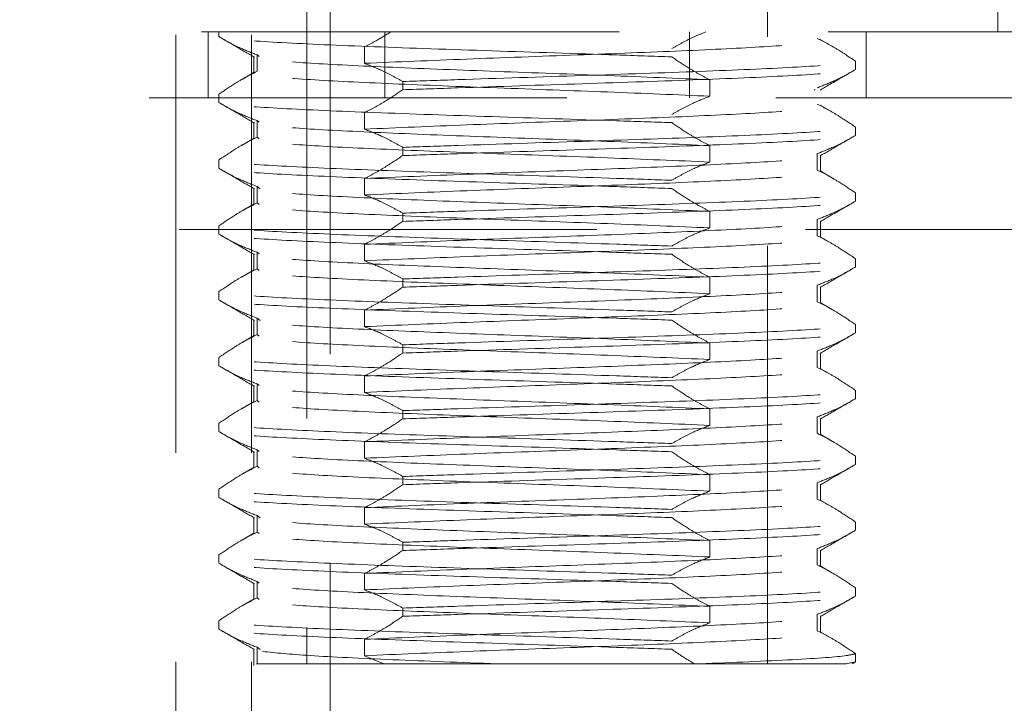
# Model space of a CAD drawing. Header units: millimetres. Extents: x 373 to 928, y 275 to 747.
# Tile 106 of 117: x 893.39 to 896.38, y 356.58 to 358.66. Entities that reach past the tile are written whole.
import ezdxf

# ---------------------------------------------------------------- set-up
doc = ezdxf.new("R2010")
doc.units = ezdxf.units.MM
doc.linetypes.add('HIDDEN', pattern=[1.905, 1.27, -0.635])

msp = doc.modelspace()

# ---------------------------------------------------------------- linework, layer by layer
at = {"color": 7, "linetype": 'HIDDEN', "lineweight": 18}
for p, q in [((893.8619, 340.1976), (893.8619, 374.4976)), ((894.0919, 340.1976), (894.0919, 374.4976)), ((894.3319, 340.4976), (894.3319, 374.4976)), ((894.2608, 360.6214), (894.2608, 356.7014)), ((893.5608, 360.5214), (893.5608, 358.6214)), ((896.3608, 358.6214), (896.3608, 360.5214)), ((895.6608, 356.7014), (895.6608, 359.1467)), ((892.0352, 358.6214), (898.3608, 358.6214)), ((893.961, 358.4214), (893.961, 358.6214)), ((893.9929, 358.6072), (893.9929, 358.6214)), ((894.4978, 358.4214), (894.4978, 358.6214)), ((895.4238, 358.4214), (895.4238, 358.6214)), ((895.8581, 358.5773), (895.8208, 358.5989)), ((895.9606, 358.4214), (895.9606, 358.6214)), ((894.4356, 358.526), (894.4356, 358.576)), ((894.099, 358.5468), (894.099, 358.4968)), ((894.1092, 358.5518), (894.1092, 358.5018)), ((894.1156, 358.5469), (894.1092, 358.5518)), ((895.9286, 358.5072), (895.9286, 358.5322)), ((894.1008, 358.4989), (894.0635, 358.4773)), ((895.486, 358.426), (895.486, 358.476)), ((894.5519, 358.4707), (894.5519, 358.4457)), ((895.8033, 358.4448), (895.806, 358.4469)), ((898.8608, 358.4214), (891.6049, 358.4214)), ((893.9929, 358.4072), (893.9929, 358.4322)), ((895.8581, 358.3773), (895.8208, 358.3989)), ((894.4356, 358.326), (894.4356, 358.376)), ((894.099, 358.3468), (894.099, 358.2968)), ((894.1092, 358.3518), (894.1092, 358.3018)), ((894.1156, 358.3469), (894.1092, 358.3518)), ((895.9286, 358.3072), (895.9286, 358.3322)), ((894.1008, 358.2989), (894.0635, 358.2773)), ((894.1156, 358.2969), (894.1092, 358.3018)), ((894.5519, 358.2707), (894.5519, 358.2457)), ((895.486, 358.226), (895.486, 358.276)), ((895.8124, 358.2518), (895.8124, 358.2018)), ((895.8225, 358.1968), (895.8225, 358.2468)), ((893.9929, 358.2072), (893.9929, 358.2322)), ((894.4356, 358.126), (894.4356, 358.176)), ((895.8581, 358.1773), (895.8208, 358.1989)), ((894.099, 358.1468), (894.099, 358.0968)), ((894.1092, 358.1518), (894.1092, 358.1018)), ((894.1183, 358.1448), (894.1092, 358.1518)), ((895.9286, 358.1072), (895.9286, 358.1322)), ((894.1008, 358.0989), (894.0635, 358.0773)), ((894.1156, 358.0969), (894.1092, 358.1018)), ((894.5519, 358.0707), (894.5519, 358.0457)), ((895.486, 358.026), (895.486, 358.076)), ((893.9929, 358.0072), (893.9929, 358.0322)), ((895.8124, 358.0518), (895.8124, 358.0018)), ((895.8225, 357.9968), (895.8225, 358.0468)), ((898.9519, 358.0214), (890.9608, 358.0214)), ((895.8581, 357.9773), (895.8208, 357.9989)), ((894.4356, 357.926), (894.4356, 357.976)), ((894.099, 357.9468), (894.099, 357.8968)), ((894.1092, 357.9518), (894.1092, 357.9018)), ((894.1156, 357.9469), (894.1092, 357.9518)), ((895.9286, 357.9072), (895.9286, 357.9322)), ((894.1008, 357.8989), (894.0635, 357.8773)), ((894.1156, 357.8969), (894.1092, 357.9018)), ((894.5519, 357.8707), (894.5519, 357.8457)), ((895.486, 357.826), (895.486, 357.876)), ((895.8124, 357.8518), (895.8124, 357.8018)), ((895.8225, 357.7968), (895.8225, 357.8468)), ((893.9929, 357.8072), (893.9929, 357.8322)), ((895.8581, 357.7773), (895.8208, 357.7989)), ((894.4356, 357.726), (894.4356, 357.776)), ((894.099, 357.7468), (894.099, 357.6968)), ((894.1092, 357.7518), (894.1092, 357.7018)), ((894.1183, 357.7448), (894.1092, 357.7518)), ((895.9286, 357.7072), (895.9286, 357.7322)), ((894.1008, 357.6989), (894.0635, 357.6773)), ((894.1156, 357.6969), (894.1092, 357.7018)), ((894.5519, 357.6707), (894.5519, 357.6457)), ((895.486, 357.626), (895.486, 357.676)), ((895.8124, 357.6518), (895.8124, 357.6018)), ((895.8225, 357.5968), (895.8225, 357.6468)), ((893.9929, 357.6072), (893.9929, 357.6322)), ((895.8581, 357.5773), (895.8208, 357.5989)), ((894.1092, 357.5518), (894.1092, 357.5018)), ((894.1156, 357.5469), (894.1092, 357.5518)), ((894.4356, 357.526), (894.4356, 357.576)), ((894.099, 357.5468), (894.099, 357.4968)), ((895.9286, 357.5072), (895.9286, 357.5322)), ((894.1008, 357.4989), (894.0635, 357.4773)), ((894.1156, 357.4969), (894.1092, 357.5018)), ((894.5519, 357.4707), (894.5519, 357.4457)), ((895.486, 357.426), (895.486, 357.476)), ((893.9929, 357.4072), (893.9929, 357.4322)), ((895.8124, 357.4518), (895.8124, 357.4018)), ((895.8225, 357.3968), (895.8225, 357.4468)), ((895.8581, 357.3773), (895.8208, 357.3989)), ((894.4356, 357.326), (894.4356, 357.376)), ((894.099, 357.3468), (894.099, 357.2968)), ((894.1092, 357.3518), (894.1092, 357.3018)), ((894.1156, 357.3469), (894.1092, 357.3518)), ((895.9286, 357.3072), (895.9286, 357.3322)), ((894.1008, 357.2989), (894.0635, 357.2773)), ((894.1156, 357.2969), (894.1092, 357.3018)), ((894.5519, 357.2707), (894.5519, 357.2457)), ((895.486, 357.226), (895.486, 357.276)), ((895.8124, 357.2518), (895.8124, 357.2018)), ((893.9929, 357.2072), (893.9929, 357.2322)), ((895.8225, 357.1968), (895.8225, 357.2468)), ((895.8581, 357.1773), (895.8208, 357.1989)), ((894.4356, 357.126), (894.4356, 357.176)), ((894.099, 357.1468), (894.099, 357.0968)), ((894.1092, 357.1518), (894.1092, 357.1018)), ((894.1183, 357.1448), (894.1092, 357.1518)), ((895.9286, 357.1072), (895.9286, 357.1322)), ((894.1008, 357.0989), (894.0635, 357.0773)), ((894.1156, 357.0969), (894.1092, 357.1018)), ((894.5519, 357.0707), (894.5519, 357.0457)), ((895.486, 357.026), (895.486, 357.076)), ((895.8124, 357.0518), (895.8124, 357.0018)), ((895.8225, 356.9968), (895.8225, 357.0468)), ((893.9929, 357.0072), (893.9929, 357.0322)), ((895.8581, 356.9773), (895.8208, 356.9989)), ((894.1092, 356.9518), (894.1092, 356.9018)), ((894.1156, 356.9469), (894.1092, 356.9518)), ((894.4356, 356.926), (894.4356, 356.976)), ((894.099, 356.9468), (894.099, 356.8968)), ((895.9286, 356.9072), (895.9286, 356.9322)), ((894.1008, 356.8989), (894.0635, 356.8773)), ((894.1156, 356.8969), (894.1092, 356.9018)), ((894.5519, 356.8707), (894.5519, 356.8457)), ((895.486, 356.826), (895.486, 356.876)), ((893.9929, 356.8072), (893.9929, 356.8322)), ((895.8124, 356.8518), (895.8124, 356.8018)), ((895.8225, 356.7968), (895.8225, 356.8468)), ((895.8581, 356.7773), (895.8208, 356.7989)), ((894.4356, 356.726), (894.4356, 356.776)), ((894.099, 356.7468), (894.099, 356.6968)), ((894.1092, 356.7518), (894.1092, 356.7018)), ((894.1182, 356.745), (894.1092, 356.7518)), ((894.4945, 356.7014), (894.4356, 356.726)), ((895.9286, 356.7072), (895.9286, 356.7322)), ((894.1077, 356.7014), (894.1092, 356.7018)), ((894.1077, 356.7014), (894.1084, 356.7014)), ((894.1092, 356.7018), (894.1084, 356.7014)), ((894.1084, 356.7014), (894.4945, 356.7014)), ((895.9004, 356.7014), (895.455, 356.7014)), ((895.9004, 356.7014), (895.9286, 356.7072)), ((895.9286, 356.7072), (895.9187, 356.7014))]:
    msp.add_line(p, q, dxfattribs=at)
for start, end in [(93.21727, 248.54412), (0, 86.78273)]:
    msp.add_arc((894.9608, 341.8613), 19.6, start, end, dxfattribs=at)
for points, knots in [([(893.9929, 358.6072), (894.0038, 358.601), (894.0254, 358.5886), (894.0641, 358.5693), (894.0922, 358.5584), (894.1092, 358.5518)], [0, 0, 0, 0, 0.282643, 0.565293, 1, 1, 1, 1]), ([(895.3697, 358.5457), (895.3143, 358.5476), (895.1414, 358.5535), (894.8195, 358.564), (894.4536, 358.5764), (894.1657, 358.5889), (894.0229, 358.5993), (894.0002, 358.6053), (893.9929, 358.6072)], [0, 0, 0, 0, 0.095434, 0.297717, 0.5, 0.702283, 0.904566, 1, 1, 1, 1]), ([(893.9969, 358.6049), (894.0135, 358.5953), (894.0482, 358.5752), (894.0829, 358.5551), (894.1009, 358.5447)], [0, 0, 0, 0, 0.47898, 1, 1, 1, 1]), ([(894.4356, 358.576), (894.4465, 358.5816), (894.4734, 358.5953), (894.4998, 358.6117), (894.5155, 358.6214)], [0, 0, 0, 0, 0.406614, 1, 1, 1, 1]), ([(894.4356, 358.526), (894.5361, 358.5303), (894.7342, 358.5388), (895.0866, 358.5514), (895.4117, 358.5639), (895.6656, 358.5764), (895.8165, 358.5881), (895.8111, 358.5956), (895.8087, 358.599)], [0, 0, 0, 0, 0.176552, 0.348003, 0.519454, 0.690904, 0.862355, 1, 1, 1, 1]), ([(895.3697, 358.5707), (895.3805, 358.5769), (895.403, 358.5897), (895.4376, 358.6069), (895.4615, 358.6166), (895.4734, 358.6214)], [0, 0, 0, 0, 0.316463, 0.658022, 1, 1, 1, 1]), ([(895.8124, 358.6018), (895.8233, 358.5962), (895.8451, 358.5851), (895.884, 358.5623), (895.9116, 358.5436), (895.9286, 358.5322)], [0, 0, 0, 0, 0.278221, 0.556433, 1, 1, 1, 1]), ([(895.486, 358.476), (895.3855, 358.4803), (895.1875, 358.4888), (894.8344, 358.5014), (894.5121, 358.5139), (894.2476, 358.5264), (894.1665, 358.5348), (894.126, 358.5389)], [0, 0, 0, 0, 0.204733, 0.403549, 0.602366, 0.801183, 1, 1, 1, 1]), ([(895.486, 358.476), (895.4751, 358.4816), (895.4532, 358.4928), (895.4144, 358.5156), (895.3867, 358.5342), (895.3697, 358.5457)], [0, 0, 0, 0, 0.278221, 0.556433, 1, 1, 1, 1]), ([(894.5519, 358.4707), (894.541, 358.4769), (894.5194, 358.4892), (894.4807, 358.5086), (894.4526, 358.5195), (894.4356, 358.526)], [0, 0, 0, 0, 0.2826427, 0.5652926, 1, 1, 1, 1]), ([(894.5519, 358.4707), (894.6073, 358.4726), (894.7801, 358.4785), (895.1021, 358.489), (895.468, 358.5014), (895.7559, 358.5139), (895.8987, 358.5243), (895.9214, 358.5303), (895.9286, 358.5322)], [0, 0, 0, 0, 0.095434, 0.297717, 0.5, 0.702283, 0.904566, 1, 1, 1, 1]), ([(894.5519, 358.4457), (894.6073, 358.4476), (894.7801, 358.4535), (895.1021, 358.464), (895.468, 358.4764), (895.7559, 358.4889), (895.8987, 358.4993), (895.9214, 358.5053), (895.9286, 358.5072)], [0, 0, 0, 0, 0.095434, 0.297717, 0.5, 0.702283, 0.904566, 1, 1, 1, 1]), ([(895.9286, 358.5072), (895.9178, 358.501), (895.8962, 358.4886), (895.8575, 358.4693), (895.8294, 358.4584), (895.8124, 358.4518)], [0, 0, 0, 0, 0.282643, 0.565293, 1, 1, 1, 1]), ([(894.1092, 358.5018), (894.0983, 358.4962), (894.0765, 358.4851), (894.0376, 358.4623), (894.0099, 358.4436), (893.9929, 358.4322)], [0, 0, 0, 0, 0.278221, 0.556433, 1, 1, 1, 1]), ([(895.486, 358.426), (895.3855, 358.4303), (895.1874, 358.4388), (894.8349, 358.4514), (894.5101, 358.4639), (894.255, 358.4764), (894.0967, 358.489), (894.105, 358.4975), (894.1092, 358.5018)], [0, 0, 0, 0, 0.16994, 0.33497, 0.5, 0.66503, 0.83006, 1, 1, 1, 1]), ([(895.8206, 358.4447), (895.8387, 358.4551), (895.8734, 358.4752), (895.9081, 358.4953), (895.9247, 358.5049)], [0, 0, 0, 0, 0.52102, 1, 1, 1, 1]), ([(894.4356, 358.376), (894.4465, 358.3816), (894.4683, 358.3928), (894.5072, 358.4156), (894.5349, 358.4342), (894.5519, 358.4457)], [0, 0, 0, 0, 0.278221, 0.556433, 1, 1, 1, 1]), ([(895.3697, 358.3707), (895.3805, 358.3769), (895.4022, 358.3892), (895.4409, 358.4086), (895.469, 358.4195), (895.486, 358.426)], [0, 0, 0, 0, 0.282643, 0.565293, 1, 1, 1, 1]), ([(893.9929, 358.4072), (894.0038, 358.401), (894.0254, 358.3886), (894.0641, 358.3693), (894.0922, 358.3584), (894.1092, 358.3518)], [0, 0, 0, 0, 0.282643, 0.565293, 1, 1, 1, 1]), ([(895.3697, 358.3457), (895.3143, 358.3476), (895.1414, 358.3535), (894.8195, 358.364), (894.4536, 358.3764), (894.1657, 358.3889), (894.0229, 358.3993), (894.0002, 358.4053), (893.9929, 358.4072)], [0, 0, 0, 0, 0.095434, 0.297717, 0.5, 0.702283, 0.904566, 1, 1, 1, 1]), ([(893.9969, 358.4049), (894.0135, 358.3953), (894.0482, 358.3752), (894.0829, 358.3551), (894.1009, 358.3447)], [0, 0, 0, 0, 0.47898, 1, 1, 1, 1]), ([(894.4356, 358.326), (894.5361, 358.3303), (894.7343, 358.3388), (895.0866, 358.3514), (895.4119, 358.3639), (895.6646, 358.3764), (895.8106, 358.3874), (895.8073, 358.3943), (895.806, 358.3969)], [0, 0, 0, 0, 0.181647, 0.358045, 0.534443, 0.710841, 0.887239, 1, 1, 1, 1]), ([(895.8124, 358.4018), (895.8233, 358.3962), (895.8451, 358.3851), (895.884, 358.3623), (895.9116, 358.3436), (895.9286, 358.3322)], [0, 0, 0, 0, 0.278221, 0.556433, 1, 1, 1, 1]), ([(895.486, 358.276), (895.3855, 358.2803), (895.1875, 358.2888), (894.8344, 358.3014), (894.5121, 358.3139), (894.2476, 358.3264), (894.1665, 358.3348), (894.126, 358.3389)], [0, 0, 0, 0, 0.204733, 0.403549, 0.602366, 0.801183, 1, 1, 1, 1]), ([(894.5519, 358.2707), (894.541, 358.2769), (894.5194, 358.2892), (894.4807, 358.3086), (894.4526, 358.3195), (894.4356, 358.326)], [0, 0, 0, 0, 0.282643, 0.565293, 1, 1, 1, 1]), ([(894.5519, 358.2707), (894.6073, 358.2726), (894.7801, 358.2785), (895.1021, 358.289), (895.468, 358.3014), (895.7559, 358.3139), (895.8987, 358.3243), (895.9214, 358.3303), (895.9286, 358.3322)], [0, 0, 0, 0, 0.095434, 0.297717, 0.5, 0.702283, 0.904566, 1, 1, 1, 1]), ([(895.486, 358.276), (895.4751, 358.2816), (895.4532, 358.2928), (895.4144, 358.3156), (895.3867, 358.3342), (895.3697, 358.3457)], [0, 0, 0, 0, 0.278221, 0.556433, 1, 1, 1, 1]), ([(894.1092, 358.3018), (894.0983, 358.2962), (894.0765, 358.2851), (894.0376, 358.2623), (894.0099, 358.2436), (893.9929, 358.2322)], [0, 0, 0, 0, 0.278221, 0.556433, 1, 1, 1, 1]), ([(894.5519, 358.2457), (894.6073, 358.2476), (894.7801, 358.2535), (895.1021, 358.264), (895.468, 358.2764), (895.7559, 358.2889), (895.8987, 358.2993), (895.9214, 358.3053), (895.9286, 358.3072)], [0, 0, 0, 0, 0.095434, 0.297717, 0.5, 0.702283, 0.904566, 1, 1, 1, 1]), ([(895.9286, 358.3072), (895.9178, 358.301), (895.8962, 358.2886), (895.8575, 358.2693), (895.8294, 358.2584), (895.8124, 358.2518)], [0, 0, 0, 0, 0.2826427, 0.5652926, 1, 1, 1, 1]), ([(895.8206, 358.2447), (895.8387, 358.2551), (895.8734, 358.2752), (895.9081, 358.2953), (895.9247, 358.3049)], [0, 0, 0, 0, 0.52102, 1, 1, 1, 1]), ([(895.486, 358.226), (895.3855, 358.2303), (895.1875, 358.2388), (894.8344, 358.2514), (894.5121, 358.2639), (894.2476, 358.2764), (894.1665, 358.2848), (894.126, 358.2889)], [0, 0, 0, 0, 0.204733, 0.403549, 0.602366, 0.801183, 1, 1, 1, 1]), ([(894.4356, 358.176), (894.5361, 358.1803), (894.7343, 358.1888), (895.0866, 358.2014), (895.412, 358.2139), (895.6646, 358.2264), (895.8105, 358.2374), (895.8073, 358.2443), (895.806, 358.2469)], [0, 0, 0, 0, 0.181691, 0.358133, 0.534574, 0.711015, 0.887457, 1, 1, 1, 1]), ([(894.4356, 358.176), (894.4465, 358.1816), (894.4683, 358.1928), (894.5072, 358.2156), (894.5349, 358.2342), (894.5519, 358.2457)], [0, 0, 0, 0, 0.278221, 0.556433, 1, 1, 1, 1]), ([(895.3697, 358.1707), (895.3143, 358.1726), (895.1414, 358.1785), (894.8195, 358.189), (894.4536, 358.2014), (894.1657, 358.2139), (894.0229, 358.2243), (894.0002, 358.2303), (893.9929, 358.2322)], [0, 0, 0, 0, 0.095434, 0.297717, 0.5, 0.702283, 0.904566, 1, 1, 1, 1]), ([(893.9929, 358.2072), (894.0038, 358.201), (894.0254, 358.1886), (894.0641, 358.1693), (894.0922, 358.1584), (894.1092, 358.1518)], [0, 0, 0, 0, 0.282643, 0.565293, 1, 1, 1, 1]), ([(895.3697, 358.1457), (895.3143, 358.1476), (895.1414, 358.1535), (894.8195, 358.164), (894.4536, 358.1764), (894.1657, 358.1889), (894.0229, 358.1993), (894.0002, 358.2053), (893.9929, 358.2072)], [0, 0, 0, 0, 0.095434, 0.297717, 0.5, 0.702283, 0.904566, 1, 1, 1, 1]), ([(895.3697, 358.1707), (895.3805, 358.1769), (895.4022, 358.1892), (895.4409, 358.2086), (895.469, 358.2195), (895.486, 358.226)], [0, 0, 0, 0, 0.282643, 0.565293, 1, 1, 1, 1]), ([(893.9969, 358.2049), (894.0135, 358.1953), (894.0482, 358.1752), (894.0829, 358.1551), (894.1009, 358.1447)], [0, 0, 0, 0, 0.47898, 1, 1, 1, 1]), ([(894.4356, 358.126), (894.5361, 358.1303), (894.7343, 358.1388), (895.0866, 358.1514), (895.4119, 358.1639), (895.6646, 358.1764), (895.8106, 358.1874), (895.8073, 358.1943), (895.806, 358.1969)], [0, 0, 0, 0, 0.181647, 0.358045, 0.534443, 0.710841, 0.887239, 1, 1, 1, 1]), ([(895.8124, 358.2018), (895.8233, 358.1962), (895.8451, 358.1851), (895.884, 358.1623), (895.9116, 358.1436), (895.9286, 358.1322)], [0, 0, 0, 0, 0.278221, 0.556433, 1, 1, 1, 1]), ([(895.486, 358.076), (895.3855, 358.0803), (895.1875, 358.0888), (894.8344, 358.1014), (894.5121, 358.1139), (894.2476, 358.1264), (894.1665, 358.1348), (894.126, 358.1389)], [0, 0, 0, 0, 0.204733, 0.403549, 0.602366, 0.801183, 1, 1, 1, 1]), ([(894.5519, 358.0707), (894.541, 358.0769), (894.5194, 358.0892), (894.4807, 358.1086), (894.4526, 358.1195), (894.4356, 358.126)], [0, 0, 0, 0, 0.282643, 0.565293, 1, 1, 1, 1]), ([(894.5519, 358.0707), (894.6073, 358.0726), (894.7801, 358.0785), (895.1021, 358.089), (895.468, 358.1014), (895.7559, 358.1139), (895.8987, 358.1243), (895.9214, 358.1303), (895.9286, 358.1322)], [0, 0, 0, 0, 0.095434, 0.297717, 0.5, 0.702283, 0.904566, 1, 1, 1, 1]), ([(895.486, 358.076), (895.4751, 358.0816), (895.4532, 358.0928), (895.4144, 358.1156), (895.3867, 358.1342), (895.3697, 358.1457)], [0, 0, 0, 0, 0.278221, 0.556433, 1, 1, 1, 1]), ([(894.1092, 358.1018), (894.0983, 358.0962), (894.0765, 358.0851), (894.0376, 358.0623), (894.0099, 358.0436), (893.9929, 358.0322)], [0, 0, 0, 0, 0.278221, 0.556433, 1, 1, 1, 1]), ([(895.486, 358.026), (895.3855, 358.0303), (895.1875, 358.0388), (894.8344, 358.0514), (894.5121, 358.0639), (894.2476, 358.0764), (894.1665, 358.0848), (894.126, 358.0889)], [0, 0, 0, 0, 0.204733, 0.403549, 0.602366, 0.801183, 1, 1, 1, 1]), ([(894.5519, 358.0457), (894.6073, 358.0476), (894.7801, 358.0535), (895.1021, 358.064), (895.468, 358.0764), (895.7559, 358.0889), (895.8987, 358.0993), (895.9214, 358.1053), (895.9286, 358.1072)], [0, 0, 0, 0, 0.095434, 0.297717, 0.5, 0.702283, 0.904566, 1, 1, 1, 1]), ([(895.9286, 358.1072), (895.9178, 358.101), (895.8962, 358.0886), (895.8575, 358.0693), (895.8294, 358.0584), (895.8124, 358.0518)], [0, 0, 0, 0, 0.2826427, 0.5652926, 1, 1, 1, 1]), ([(895.8206, 358.0447), (895.8387, 358.0551), (895.8734, 358.0752), (895.9081, 358.0953), (895.9247, 358.1049)], [0, 0, 0, 0, 0.52102, 1, 1, 1, 1]), ([(895.3697, 357.9707), (895.3143, 357.9726), (895.1414, 357.9785), (894.8195, 357.989), (894.4536, 358.0014), (894.1657, 358.0139), (894.0229, 358.0243), (894.0002, 358.0303), (893.9929, 358.0322)], [0, 0, 0, 0, 0.095434, 0.297717, 0.5, 0.702283, 0.904566, 1, 1, 1, 1]), ([(894.4356, 357.976), (894.5361, 357.9803), (894.7343, 357.9888), (895.0866, 358.0014), (895.412, 358.0139), (895.6646, 358.0264), (895.8105, 358.0374), (895.8073, 358.0443), (895.806, 358.0469)], [0, 0, 0, 0, 0.181691, 0.358133, 0.534574, 0.711015, 0.887457, 1, 1, 1, 1]), ([(894.4356, 357.976), (894.4465, 357.9816), (894.4683, 357.9928), (894.5072, 358.0156), (894.5349, 358.0342), (894.5519, 358.0457)], [0, 0, 0, 0, 0.278221, 0.556433, 1, 1, 1, 1]), ([(895.3697, 357.9707), (895.3805, 357.9769), (895.4022, 357.9892), (895.4409, 358.0086), (895.469, 358.0195), (895.486, 358.026)], [0, 0, 0, 0, 0.282643, 0.565293, 1, 1, 1, 1]), ([(893.9929, 358.0072), (894.0038, 358.001), (894.0254, 357.9886), (894.0641, 357.9693), (894.0922, 357.9584), (894.1092, 357.9518)], [0, 0, 0, 0, 0.282643, 0.565293, 1, 1, 1, 1]), ([(895.3697, 357.9457), (895.3143, 357.9476), (895.1414, 357.9535), (894.8195, 357.964), (894.4536, 357.9764), (894.1657, 357.9889), (894.0229, 357.9993), (894.0002, 358.0053), (893.9929, 358.0072)], [0, 0, 0, 0, 0.095434, 0.297717, 0.5, 0.702283, 0.904566, 1, 1, 1, 1]), ([(893.9969, 358.0049), (894.0135, 357.9953), (894.0482, 357.9752), (894.0829, 357.9551), (894.1009, 357.9447)], [0, 0, 0, 0, 0.47898, 1, 1, 1, 1]), ([(894.4356, 357.926), (894.5361, 357.9303), (894.7343, 357.9388), (895.0866, 357.9514), (895.4119, 357.9639), (895.6646, 357.9764), (895.8106, 357.9874), (895.8073, 357.9943), (895.806, 357.9969)], [0, 0, 0, 0, 0.181647, 0.358045, 0.534443, 0.710841, 0.887239, 1, 1, 1, 1]), ([(895.8124, 358.0018), (895.8233, 357.9962), (895.8451, 357.9851), (895.884, 357.9623), (895.9116, 357.9436), (895.9286, 357.9322)], [0, 0, 0, 0, 0.278221, 0.556433, 1, 1, 1, 1]), ([(895.486, 357.876), (895.3855, 357.8803), (895.1875, 357.8888), (894.8344, 357.9014), (894.5121, 357.9139), (894.2476, 357.9264), (894.1665, 357.9348), (894.126, 357.9389)], [0, 0, 0, 0, 0.204733, 0.403549, 0.602366, 0.801183, 1, 1, 1, 1]), ([(895.486, 357.876), (895.4751, 357.8816), (895.4532, 357.8928), (895.4144, 357.9156), (895.3867, 357.9342), (895.3697, 357.9457)], [0, 0, 0, 0, 0.278221, 0.556433, 1, 1, 1, 1]), ([(894.5519, 357.8707), (894.541, 357.8769), (894.5194, 357.8892), (894.4807, 357.9086), (894.4526, 357.9195), (894.4356, 357.926)], [0, 0, 0, 0, 0.282643, 0.565293, 1, 1, 1, 1]), ([(894.5519, 357.8707), (894.6073, 357.8726), (894.7801, 357.8785), (895.1021, 357.889), (895.468, 357.9014), (895.7559, 357.9139), (895.8987, 357.9243), (895.9214, 357.9303), (895.9286, 357.9322)], [0, 0, 0, 0, 0.095434, 0.297717, 0.5, 0.702283, 0.904566, 1, 1, 1, 1]), ([(894.5519, 357.8457), (894.6073, 357.8476), (894.7801, 357.8535), (895.1021, 357.864), (895.468, 357.8764), (895.7559, 357.8889), (895.8987, 357.8993), (895.9214, 357.9053), (895.9286, 357.9072)], [0, 0, 0, 0, 0.095434, 0.297717, 0.5, 0.702283, 0.904566, 1, 1, 1, 1]), ([(895.9286, 357.9072), (895.9178, 357.901), (895.8962, 357.8886), (895.8575, 357.8693), (895.8294, 357.8584), (895.8124, 357.8518)], [0, 0, 0, 0, 0.282643, 0.565293, 1, 1, 1, 1]), ([(894.1092, 357.9018), (894.0983, 357.8962), (894.0765, 357.8851), (894.0376, 357.8623), (894.0099, 357.8436), (893.9929, 357.8322)], [0, 0, 0, 0, 0.278221, 0.556433, 1, 1, 1, 1]), ([(895.486, 357.826), (895.3855, 357.8303), (895.1875, 357.8388), (894.8344, 357.8514), (894.5121, 357.8639), (894.2476, 357.8764), (894.1665, 357.8848), (894.126, 357.8889)], [0, 0, 0, 0, 0.204733, 0.403549, 0.602366, 0.801183, 1, 1, 1, 1]), ([(895.8206, 357.8447), (895.8387, 357.8551), (895.8734, 357.8752), (895.9081, 357.8953), (895.9247, 357.9049)], [0, 0, 0, 0, 0.52102, 1, 1, 1, 1]), ([(894.4356, 357.776), (894.5361, 357.7803), (894.7343, 357.7888), (895.0866, 357.8014), (895.412, 357.8139), (895.6646, 357.8264), (895.8105, 357.8374), (895.8073, 357.8443), (895.806, 357.8469)], [0, 0, 0, 0, 0.181691, 0.358133, 0.534574, 0.711015, 0.887457, 1, 1, 1, 1]), ([(895.3697, 357.7707), (895.3143, 357.7726), (895.1414, 357.7785), (894.8195, 357.789), (894.4536, 357.8014), (894.1657, 357.8139), (894.0229, 357.8243), (894.0002, 357.8303), (893.9929, 357.8322)], [0, 0, 0, 0, 0.095434, 0.297717, 0.5, 0.702283, 0.904566, 1, 1, 1, 1]), ([(894.4356, 357.776), (894.4465, 357.7816), (894.4683, 357.7928), (894.5072, 357.8156), (894.5349, 357.8342), (894.5519, 357.8457)], [0, 0, 0, 0, 0.278221, 0.556433, 1, 1, 1, 1]), ([(895.3697, 357.7707), (895.3805, 357.7769), (895.4022, 357.7892), (895.4409, 357.8086), (895.469, 357.8195), (895.486, 357.826)], [0, 0, 0, 0, 0.282643, 0.565293, 1, 1, 1, 1]), ([(893.9929, 357.8072), (894.0038, 357.801), (894.0254, 357.7886), (894.0641, 357.7693), (894.0922, 357.7584), (894.1092, 357.7518)], [0, 0, 0, 0, 0.282643, 0.565293, 1, 1, 1, 1]), ([(895.3697, 357.7457), (895.3143, 357.7476), (895.1414, 357.7535), (894.8195, 357.764), (894.4536, 357.7764), (894.1657, 357.7889), (894.0229, 357.7993), (894.0002, 357.8053), (893.9929, 357.8072)], [0, 0, 0, 0, 0.095434, 0.297717, 0.5, 0.702283, 0.904566, 1, 1, 1, 1]), ([(893.9969, 357.8049), (894.0135, 357.7953), (894.0482, 357.7752), (894.0829, 357.7551), (894.1009, 357.7447)], [0, 0, 0, 0, 0.47898, 1, 1, 1, 1]), ([(894.4356, 357.726), (894.5361, 357.7303), (894.7342, 357.7388), (895.0866, 357.7514), (895.4117, 357.7639), (895.6656, 357.7764), (895.8165, 357.7881), (895.8111, 357.7956), (895.8087, 357.799)], [0, 0, 0, 0, 0.176552, 0.348003, 0.519454, 0.690904, 0.862355, 1, 1, 1, 1]), ([(895.8124, 357.8018), (895.8233, 357.7962), (895.8451, 357.7851), (895.884, 357.7623), (895.9116, 357.7436), (895.9286, 357.7322)], [0, 0, 0, 0, 0.278221, 0.556433, 1, 1, 1, 1]), ([(895.486, 357.676), (895.3855, 357.6803), (895.1875, 357.6888), (894.8344, 357.7014), (894.5121, 357.7139), (894.2476, 357.7264), (894.1665, 357.7348), (894.126, 357.7389)], [0, 0, 0, 0, 0.204733, 0.403549, 0.602366, 0.801183, 1, 1, 1, 1]), ([(894.5519, 357.6707), (894.6073, 357.6726), (894.7801, 357.6785), (895.1021, 357.689), (895.468, 357.7014), (895.7559, 357.7139), (895.8987, 357.7243), (895.9214, 357.7303), (895.9286, 357.7322)], [0, 0, 0, 0, 0.095434, 0.297717, 0.5, 0.702283, 0.904566, 1, 1, 1, 1]), ([(895.486, 357.676), (895.4751, 357.6816), (895.4532, 357.6928), (895.4144, 357.7156), (895.3867, 357.7342), (895.3697, 357.7457)], [0, 0, 0, 0, 0.278221, 0.556433, 1, 1, 1, 1]), ([(894.1092, 357.7018), (894.0983, 357.6962), (894.0765, 357.6851), (894.0376, 357.6623), (894.0099, 357.6436), (893.9929, 357.6322)], [0, 0, 0, 0, 0.278221, 0.556433, 1, 1, 1, 1]), ([(894.5519, 357.6707), (894.541, 357.6769), (894.5194, 357.6892), (894.4807, 357.7086), (894.4526, 357.7195), (894.4356, 357.726)], [0, 0, 0, 0, 0.282643, 0.565293, 1, 1, 1, 1]), ([(894.5519, 357.6457), (894.6073, 357.6476), (894.7801, 357.6535), (895.1021, 357.664), (895.468, 357.6764), (895.7559, 357.6889), (895.8987, 357.6993), (895.9214, 357.7053), (895.9286, 357.7072)], [0, 0, 0, 0, 0.095434, 0.297717, 0.5, 0.702283, 0.904566, 1, 1, 1, 1]), ([(895.9286, 357.7072), (895.9178, 357.701), (895.8962, 357.6886), (895.8575, 357.6693), (895.8294, 357.6584), (895.8124, 357.6518)], [0, 0, 0, 0, 0.2826427, 0.5652926, 1, 1, 1, 1]), ([(895.8206, 357.6447), (895.8387, 357.6551), (895.8734, 357.6752), (895.9081, 357.6953), (895.9247, 357.7049)], [0, 0, 0, 0, 0.52102, 1, 1, 1, 1]), ([(895.486, 357.626), (895.3855, 357.6303), (895.1875, 357.6388), (894.8344, 357.6514), (894.5121, 357.6639), (894.2476, 357.6764), (894.1665, 357.6848), (894.126, 357.6889)], [0, 0, 0, 0, 0.204733, 0.403549, 0.602366, 0.801183, 1, 1, 1, 1]), ([(894.4356, 357.576), (894.5361, 357.5803), (894.7343, 357.5888), (895.0866, 357.6014), (895.412, 357.6139), (895.6646, 357.6264), (895.8105, 357.6374), (895.8073, 357.6443), (895.806, 357.6469)], [0, 0, 0, 0, 0.181691, 0.358133, 0.534574, 0.711015, 0.887457, 1, 1, 1, 1]), ([(894.4356, 357.576), (894.4465, 357.5816), (894.4683, 357.5928), (894.5072, 357.6156), (894.5349, 357.6342), (894.5519, 357.6457)], [0, 0, 0, 0, 0.278221, 0.556433, 1, 1, 1, 1]), ([(895.3697, 357.5707), (895.3143, 357.5726), (895.1414, 357.5785), (894.8195, 357.589), (894.4536, 357.6014), (894.1657, 357.6139), (894.0229, 357.6243), (894.0002, 357.6303), (893.9929, 357.6322)], [0, 0, 0, 0, 0.095434, 0.297717, 0.5, 0.702283, 0.904566, 1, 1, 1, 1]), ([(893.9929, 357.6072), (894.0038, 357.601), (894.0254, 357.5886), (894.0641, 357.5693), (894.0922, 357.5584), (894.1092, 357.5518)], [0, 0, 0, 0, 0.282643, 0.565293, 1, 1, 1, 1]), ([(895.3697, 357.5457), (895.3143, 357.5476), (895.1414, 357.5535), (894.8195, 357.564), (894.4536, 357.5764), (894.1657, 357.5889), (894.0229, 357.5993), (894.0002, 357.6053), (893.9929, 357.6072)], [0, 0, 0, 0, 0.095434, 0.297717, 0.5, 0.702283, 0.904566, 1, 1, 1, 1]), ([(895.3697, 357.5707), (895.3805, 357.5769), (895.4022, 357.5892), (895.4409, 357.6086), (895.469, 357.6195), (895.486, 357.626)], [0, 0, 0, 0, 0.2826427, 0.5652926, 1, 1, 1, 1]), ([(893.9969, 357.6049), (894.0135, 357.5953), (894.0482, 357.5752), (894.0829, 357.5551), (894.1009, 357.5447)], [0, 0, 0, 0, 0.47898, 1, 1, 1, 1]), ([(894.4356, 357.526), (894.5361, 357.5303), (894.7342, 357.5388), (895.0866, 357.5514), (895.4117, 357.5639), (895.6656, 357.5764), (895.8165, 357.5881), (895.8111, 357.5956), (895.8087, 357.599)], [0, 0, 0, 0, 0.176552, 0.348003, 0.519454, 0.690904, 0.862355, 1, 1, 1, 1]), ([(895.8124, 357.6018), (895.8233, 357.5962), (895.8451, 357.5851), (895.884, 357.5623), (895.9116, 357.5436), (895.9286, 357.5322)], [0, 0, 0, 0, 0.278221, 0.556433, 1, 1, 1, 1]), ([(895.486, 357.476), (895.3855, 357.4803), (895.1875, 357.4888), (894.8344, 357.5014), (894.5121, 357.5139), (894.2476, 357.5264), (894.1665, 357.5348), (894.126, 357.5389)], [0, 0, 0, 0, 0.204733, 0.403549, 0.602366, 0.801183, 1, 1, 1, 1]), ([(894.5519, 357.4707), (894.541, 357.4769), (894.5194, 357.4892), (894.4807, 357.5086), (894.4526, 357.5195), (894.4356, 357.526)], [0, 0, 0, 0, 0.282643, 0.565293, 1, 1, 1, 1]), ([(894.5519, 357.4707), (894.6073, 357.4726), (894.7801, 357.4785), (895.1021, 357.489), (895.468, 357.5014), (895.7559, 357.5139), (895.8987, 357.5243), (895.9214, 357.5303), (895.9286, 357.5322)], [0, 0, 0, 0, 0.095434, 0.297717, 0.5, 0.702283, 0.904566, 1, 1, 1, 1]), ([(895.486, 357.476), (895.4751, 357.4816), (895.4532, 357.4928), (895.4144, 357.5156), (895.3867, 357.5342), (895.3697, 357.5457)], [0, 0, 0, 0, 0.2782208, 0.5564334, 1, 1, 1, 1]), ([(894.1092, 357.5018), (894.0983, 357.4962), (894.0765, 357.4851), (894.0376, 357.4623), (894.0099, 357.4436), (893.9929, 357.4322)], [0, 0, 0, 0, 0.278221, 0.556433, 1, 1, 1, 1]), ([(895.486, 357.426), (895.3855, 357.4303), (895.1875, 357.4388), (894.8344, 357.4514), (894.5121, 357.4639), (894.2476, 357.4764), (894.1665, 357.4848), (894.126, 357.4889)], [0, 0, 0, 0, 0.204733, 0.403549, 0.602366, 0.801183, 1, 1, 1, 1]), ([(894.5519, 357.4457), (894.6073, 357.4476), (894.7801, 357.4535), (895.1021, 357.464), (895.468, 357.4764), (895.7559, 357.4889), (895.8987, 357.4993), (895.9214, 357.5053), (895.9286, 357.5072)], [0, 0, 0, 0, 0.095434, 0.297717, 0.5, 0.702283, 0.904566, 1, 1, 1, 1]), ([(895.9286, 357.5072), (895.9178, 357.501), (895.8962, 357.4886), (895.8575, 357.4693), (895.8294, 357.4584), (895.8124, 357.4518)], [0, 0, 0, 0, 0.282643, 0.565293, 1, 1, 1, 1]), ([(895.8206, 357.4447), (895.8387, 357.4551), (895.8734, 357.4752), (895.9081, 357.4953), (895.9247, 357.5049)], [0, 0, 0, 0, 0.52102, 1, 1, 1, 1]), ([(895.3697, 357.3707), (895.3143, 357.3726), (895.1414, 357.3785), (894.8195, 357.389), (894.4536, 357.4014), (894.1657, 357.4139), (894.0229, 357.4243), (894.0002, 357.4303), (893.9929, 357.4322)], [0, 0, 0, 0, 0.095434, 0.297717, 0.5, 0.702283, 0.904566, 1, 1, 1, 1]), ([(894.4356, 357.376), (894.5361, 357.3803), (894.7343, 357.3888), (895.0866, 357.4014), (895.412, 357.4139), (895.6646, 357.4264), (895.8105, 357.4374), (895.8073, 357.4443), (895.806, 357.4469)], [0, 0, 0, 0, 0.181691, 0.358133, 0.534574, 0.711015, 0.887457, 1, 1, 1, 1]), ([(894.4356, 357.376), (894.4465, 357.3816), (894.4683, 357.3928), (894.5072, 357.4156), (894.5349, 357.4342), (894.5519, 357.4457)], [0, 0, 0, 0, 0.2782208, 0.5564334, 1, 1, 1, 1]), ([(893.9929, 357.4072), (894.0038, 357.401), (894.0254, 357.3886), (894.0641, 357.3693), (894.0922, 357.3584), (894.1092, 357.3518)], [0, 0, 0, 0, 0.282643, 0.565293, 1, 1, 1, 1]), ([(895.3697, 357.3457), (895.3143, 357.3476), (895.1414, 357.3535), (894.8195, 357.364), (894.4536, 357.3764), (894.1657, 357.3889), (894.0229, 357.3993), (894.0002, 357.4053), (893.9929, 357.4072)], [0, 0, 0, 0, 0.095434, 0.297717, 0.5, 0.702283, 0.904566, 1, 1, 1, 1]), ([(893.9969, 357.4049), (894.0135, 357.3953), (894.0482, 357.3752), (894.0829, 357.3551), (894.1009, 357.3447)], [0, 0, 0, 0, 0.47898, 1, 1, 1, 1]), ([(895.3697, 357.3707), (895.3805, 357.3769), (895.4022, 357.3892), (895.4409, 357.4086), (895.469, 357.4195), (895.486, 357.426)], [0, 0, 0, 0, 0.282643, 0.565293, 1, 1, 1, 1]), ([(895.8124, 357.4018), (895.8233, 357.3962), (895.8451, 357.3851), (895.884, 357.3623), (895.9116, 357.3436), (895.9286, 357.3322)], [0, 0, 0, 0, 0.278221, 0.556433, 1, 1, 1, 1]), ([(894.4356, 357.326), (894.5361, 357.3303), (894.7343, 357.3388), (895.0866, 357.3514), (895.4119, 357.3639), (895.6646, 357.3764), (895.8106, 357.3874), (895.8073, 357.3943), (895.806, 357.3969)], [0, 0, 0, 0, 0.181647, 0.358045, 0.534443, 0.710841, 0.887239, 1, 1, 1, 1]), ([(895.486, 357.276), (895.3855, 357.2803), (895.1875, 357.2888), (894.8344, 357.3014), (894.5121, 357.3139), (894.2476, 357.3264), (894.1665, 357.3348), (894.126, 357.3389)], [0, 0, 0, 0, 0.204733, 0.403549, 0.602366, 0.801183, 1, 1, 1, 1]), ([(895.486, 357.276), (895.4751, 357.2816), (895.4532, 357.2928), (895.4144, 357.3156), (895.3867, 357.3342), (895.3697, 357.3457)], [0, 0, 0, 0, 0.278221, 0.556433, 1, 1, 1, 1]), ([(894.5519, 357.2707), (894.541, 357.2769), (894.5194, 357.2892), (894.4807, 357.3086), (894.4526, 357.3195), (894.4356, 357.326)], [0, 0, 0, 0, 0.282643, 0.565293, 1, 1, 1, 1]), ([(894.5519, 357.2707), (894.6073, 357.2726), (894.7801, 357.2785), (895.1021, 357.289), (895.468, 357.3014), (895.7559, 357.3139), (895.8987, 357.3243), (895.9214, 357.3303), (895.9286, 357.3322)], [0, 0, 0, 0, 0.095434, 0.297717, 0.5, 0.702283, 0.904566, 1, 1, 1, 1]), ([(894.1092, 357.3018), (894.0983, 357.2962), (894.0765, 357.2851), (894.0376, 357.2623), (894.0099, 357.2436), (893.9929, 357.2322)], [0, 0, 0, 0, 0.278221, 0.556433, 1, 1, 1, 1]), ([(895.486, 357.226), (895.3855, 357.2303), (895.1875, 357.2388), (894.8344, 357.2514), (894.5121, 357.2639), (894.2476, 357.2764), (894.1665, 357.2848), (894.126, 357.2889)], [0, 0, 0, 0, 0.204733, 0.403549, 0.602366, 0.801183, 1, 1, 1, 1]), ([(894.5519, 357.2457), (894.6073, 357.2476), (894.7801, 357.2535), (895.1021, 357.264), (895.468, 357.2764), (895.7559, 357.2889), (895.8987, 357.2993), (895.9214, 357.3053), (895.9286, 357.3072)], [0, 0, 0, 0, 0.095434, 0.297717, 0.5, 0.702283, 0.904566, 1, 1, 1, 1]), ([(895.9286, 357.3072), (895.9178, 357.301), (895.8962, 357.2886), (895.8575, 357.2693), (895.8294, 357.2584), (895.8124, 357.2518)], [0, 0, 0, 0, 0.282643, 0.565293, 1, 1, 1, 1]), ([(895.8206, 357.2447), (895.8387, 357.2551), (895.8734, 357.2752), (895.9081, 357.2953), (895.9247, 357.3049)], [0, 0, 0, 0, 0.52102, 1, 1, 1, 1]), ([(895.3697, 357.1707), (895.3143, 357.1726), (895.1414, 357.1785), (894.8195, 357.189), (894.4536, 357.2014), (894.1657, 357.2139), (894.0229, 357.2243), (894.0002, 357.2303), (893.9929, 357.2322)], [0, 0, 0, 0, 0.095434, 0.297717, 0.5, 0.702283, 0.904566, 1, 1, 1, 1]), ([(894.4356, 357.176), (894.5361, 357.1803), (894.7343, 357.1888), (895.0866, 357.2014), (895.412, 357.2139), (895.6646, 357.2264), (895.8105, 357.2374), (895.8073, 357.2443), (895.806, 357.2469)], [0, 0, 0, 0, 0.181691, 0.358133, 0.534574, 0.711015, 0.887457, 1, 1, 1, 1]), ([(894.4356, 357.176), (894.4465, 357.1816), (894.4683, 357.1928), (894.5072, 357.2156), (894.5349, 357.2342), (894.5519, 357.2457)], [0, 0, 0, 0, 0.278221, 0.556433, 1, 1, 1, 1]), ([(895.3697, 357.1707), (895.3805, 357.1769), (895.4022, 357.1892), (895.4409, 357.2086), (895.469, 357.2195), (895.486, 357.226)], [0, 0, 0, 0, 0.282643, 0.565293, 1, 1, 1, 1]), ([(893.9929, 357.2072), (894.0038, 357.201), (894.0254, 357.1886), (894.0641, 357.1693), (894.0922, 357.1584), (894.1092, 357.1518)], [0, 0, 0, 0, 0.282643, 0.565293, 1, 1, 1, 1]), ([(895.3697, 357.1457), (895.3143, 357.1476), (895.1414, 357.1535), (894.8195, 357.164), (894.4536, 357.1764), (894.1657, 357.1889), (894.0229, 357.1993), (894.0002, 357.2053), (893.9929, 357.2072)], [0, 0, 0, 0, 0.095434, 0.297717, 0.5, 0.702283, 0.904566, 1, 1, 1, 1]), ([(893.9969, 357.2049), (894.0135, 357.1953), (894.0482, 357.1752), (894.0829, 357.1551), (894.1009, 357.1447)], [0, 0, 0, 0, 0.47898, 1, 1, 1, 1]), ([(894.4356, 357.126), (894.5361, 357.1303), (894.7343, 357.1388), (895.0866, 357.1514), (895.4119, 357.1639), (895.6646, 357.1764), (895.8106, 357.1874), (895.8073, 357.1943), (895.806, 357.1969)], [0, 0, 0, 0, 0.181647, 0.358045, 0.534443, 0.710841, 0.887239, 1, 1, 1, 1]), ([(895.8124, 357.2018), (895.8233, 357.1962), (895.8451, 357.1851), (895.884, 357.1623), (895.9116, 357.1436), (895.9286, 357.1322)], [0, 0, 0, 0, 0.278221, 0.556433, 1, 1, 1, 1]), ([(895.486, 357.076), (895.3855, 357.0803), (895.1875, 357.0888), (894.8344, 357.1014), (894.5121, 357.1139), (894.2476, 357.1264), (894.1665, 357.1348), (894.126, 357.1389)], [0, 0, 0, 0, 0.204733, 0.403549, 0.602366, 0.801183, 1, 1, 1, 1]), ([(894.5519, 357.0707), (894.6073, 357.0726), (894.7801, 357.0785), (895.1021, 357.089), (895.468, 357.1014), (895.7559, 357.1139), (895.8987, 357.1243), (895.9214, 357.1303), (895.9286, 357.1322)], [0, 0, 0, 0, 0.095434, 0.297717, 0.5, 0.702283, 0.904566, 1, 1, 1, 1]), ([(895.486, 357.076), (895.4751, 357.0816), (895.4532, 357.0928), (895.4144, 357.1156), (895.3867, 357.1342), (895.3697, 357.1457)], [0, 0, 0, 0, 0.278221, 0.556433, 1, 1, 1, 1]), ([(894.1092, 357.1018), (894.0983, 357.0962), (894.0765, 357.0851), (894.0376, 357.0623), (894.0099, 357.0436), (893.9929, 357.0322)], [0, 0, 0, 0, 0.278221, 0.556433, 1, 1, 1, 1]), ([(894.5519, 357.0707), (894.541, 357.0769), (894.5194, 357.0892), (894.4807, 357.1086), (894.4526, 357.1195), (894.4356, 357.126)], [0, 0, 0, 0, 0.282643, 0.565293, 1, 1, 1, 1]), ([(894.5519, 357.0457), (894.6073, 357.0476), (894.7801, 357.0535), (895.1021, 357.064), (895.468, 357.0764), (895.7559, 357.0889), (895.8987, 357.0993), (895.9214, 357.1053), (895.9286, 357.1072)], [0, 0, 0, 0, 0.095434, 0.297717, 0.5, 0.702283, 0.904566, 1, 1, 1, 1]), ([(895.9286, 357.1072), (895.9178, 357.101), (895.8962, 357.0886), (895.8575, 357.0693), (895.8294, 357.0584), (895.8124, 357.0518)], [0, 0, 0, 0, 0.282643, 0.565293, 1, 1, 1, 1]), ([(895.8206, 357.0447), (895.8387, 357.0551), (895.8734, 357.0752), (895.9081, 357.0953), (895.9247, 357.1049)], [0, 0, 0, 0, 0.52102, 1, 1, 1, 1]), ([(895.486, 357.026), (895.3855, 357.0303), (895.1875, 357.0388), (894.8344, 357.0514), (894.5121, 357.0639), (894.2476, 357.0764), (894.1665, 357.0848), (894.126, 357.0889)], [0, 0, 0, 0, 0.204733, 0.403549, 0.602366, 0.801183, 1, 1, 1, 1]), ([(894.4356, 356.976), (894.5361, 356.9803), (894.7343, 356.9888), (895.0866, 357.0014), (895.412, 357.0139), (895.6646, 357.0264), (895.8105, 357.0374), (895.8073, 357.0443), (895.806, 357.0469)], [0, 0, 0, 0, 0.181691, 0.358133, 0.534574, 0.711015, 0.887457, 1, 1, 1, 1]), ([(894.4356, 356.976), (894.4465, 356.9816), (894.4683, 356.9928), (894.5072, 357.0156), (894.5349, 357.0342), (894.5519, 357.0457)], [0, 0, 0, 0, 0.278221, 0.556433, 1, 1, 1, 1]), ([(895.3697, 356.9707), (895.3143, 356.9726), (895.1414, 356.9785), (894.8195, 356.989), (894.4536, 357.0014), (894.1657, 357.0139), (894.0229, 357.0243), (894.0002, 357.0303), (893.9929, 357.0322)], [0, 0, 0, 0, 0.095434, 0.297717, 0.5, 0.702283, 0.904566, 1, 1, 1, 1]), ([(895.3697, 356.9707), (895.3805, 356.9769), (895.4022, 356.9892), (895.4409, 357.0086), (895.469, 357.0195), (895.486, 357.026)], [0, 0, 0, 0, 0.282643, 0.565293, 1, 1, 1, 1]), ([(893.9929, 357.0072), (894.0038, 357.001), (894.0254, 356.9886), (894.0641, 356.9693), (894.0922, 356.9584), (894.1092, 356.9518)], [0, 0, 0, 0, 0.282643, 0.565293, 1, 1, 1, 1]), ([(895.3697, 356.9457), (895.3143, 356.9476), (895.1414, 356.9535), (894.8195, 356.964), (894.4536, 356.9764), (894.1657, 356.9889), (894.0229, 356.9993), (894.0002, 357.0053), (893.9929, 357.0072)], [0, 0, 0, 0, 0.095434, 0.297717, 0.5, 0.702283, 0.904566, 1, 1, 1, 1]), ([(893.9969, 357.0049), (894.0135, 356.9953), (894.0482, 356.9752), (894.0829, 356.9551), (894.1009, 356.9447)], [0, 0, 0, 0, 0.47898, 1, 1, 1, 1]), ([(894.4356, 356.926), (894.5361, 356.9303), (894.7343, 356.9388), (895.0866, 356.9514), (895.4119, 356.9639), (895.6646, 356.9764), (895.8106, 356.9874), (895.8073, 356.9943), (895.806, 356.9969)], [0, 0, 0, 0, 0.181647, 0.358045, 0.534443, 0.710841, 0.887239, 1, 1, 1, 1]), ([(895.8124, 357.0018), (895.8233, 356.9962), (895.8451, 356.9851), (895.884, 356.9623), (895.9116, 356.9436), (895.9286, 356.9322)], [0, 0, 0, 0, 0.278221, 0.556433, 1, 1, 1, 1]), ([(895.486, 356.876), (895.3855, 356.8803), (895.1875, 356.8888), (894.8344, 356.9014), (894.5121, 356.9139), (894.2476, 356.9264), (894.1665, 356.9348), (894.126, 356.9389)], [0, 0, 0, 0, 0.204733, 0.403549, 0.602366, 0.801183, 1, 1, 1, 1]), ([(894.5519, 356.8707), (894.541, 356.8769), (894.5194, 356.8892), (894.4807, 356.9086), (894.4526, 356.9195), (894.4356, 356.926)], [0, 0, 0, 0, 0.282643, 0.565293, 1, 1, 1, 1]), ([(894.5519, 356.8707), (894.6073, 356.8726), (894.7801, 356.8785), (895.1021, 356.889), (895.468, 356.9014), (895.7559, 356.9139), (895.8987, 356.9243), (895.9214, 356.9303), (895.9286, 356.9322)], [0, 0, 0, 0, 0.095434, 0.297717, 0.5, 0.702283, 0.904566, 1, 1, 1, 1]), ([(895.486, 356.876), (895.4751, 356.8816), (895.4532, 356.8928), (895.4144, 356.9156), (895.3867, 356.9342), (895.3697, 356.9457)], [0, 0, 0, 0, 0.278221, 0.556433, 1, 1, 1, 1]), ([(894.1092, 356.9018), (894.0983, 356.8962), (894.0765, 356.8851), (894.0376, 356.8623), (894.0099, 356.8436), (893.9929, 356.8322)], [0, 0, 0, 0, 0.278221, 0.556433, 1, 1, 1, 1]), ([(895.486, 356.826), (895.3855, 356.8303), (895.1875, 356.8388), (894.8344, 356.8514), (894.5121, 356.8639), (894.2476, 356.8764), (894.1665, 356.8848), (894.126, 356.8889)], [0, 0, 0, 0, 0.204733, 0.403549, 0.602366, 0.801183, 1, 1, 1, 1]), ([(894.5519, 356.8457), (894.6073, 356.8476), (894.7801, 356.8535), (895.1021, 356.864), (895.468, 356.8764), (895.7559, 356.8889), (895.8987, 356.8993), (895.9214, 356.9053), (895.9286, 356.9072)], [0, 0, 0, 0, 0.095434, 0.297717, 0.5, 0.702283, 0.904566, 1, 1, 1, 1]), ([(895.9286, 356.9072), (895.9178, 356.901), (895.8962, 356.8886), (895.8575, 356.8693), (895.8294, 356.8584), (895.8124, 356.8518)], [0, 0, 0, 0, 0.282643, 0.565293, 1, 1, 1, 1]), ([(895.8206, 356.8447), (895.8387, 356.8551), (895.8734, 356.8752), (895.9081, 356.8953), (895.9247, 356.9049)], [0, 0, 0, 0, 0.52102, 1, 1, 1, 1]), ([(895.3697, 356.7707), (895.3143, 356.7726), (895.1414, 356.7785), (894.8195, 356.789), (894.4536, 356.8014), (894.1657, 356.8139), (894.0229, 356.8243), (894.0002, 356.8303), (893.9929, 356.8322)], [0, 0, 0, 0, 0.095434, 0.297717, 0.5, 0.702283, 0.904566, 1, 1, 1, 1]), ([(894.4356, 356.776), (894.5361, 356.7803), (894.7343, 356.7888), (895.0866, 356.8014), (895.412, 356.8139), (895.6646, 356.8264), (895.8105, 356.8374), (895.8073, 356.8443), (895.806, 356.8469)], [0, 0, 0, 0, 0.181691, 0.358133, 0.534574, 0.711015, 0.887457, 1, 1, 1, 1]), ([(894.4356, 356.776), (894.4465, 356.7816), (894.4683, 356.7928), (894.5072, 356.8156), (894.5349, 356.8342), (894.5519, 356.8457)], [0, 0, 0, 0, 0.278221, 0.556433, 1, 1, 1, 1]), ([(893.9929, 356.8072), (894.0038, 356.801), (894.0254, 356.7886), (894.0641, 356.7693), (894.0922, 356.7584), (894.1092, 356.7518)], [0, 0, 0, 0, 0.282643, 0.565293, 1, 1, 1, 1]), ([(895.3697, 356.7457), (895.3143, 356.7476), (895.1414, 356.7535), (894.8195, 356.764), (894.4536, 356.7764), (894.1657, 356.7889), (894.0229, 356.7993), (894.0002, 356.8053), (893.9929, 356.8072)], [0, 0, 0, 0, 0.095434, 0.297717, 0.5, 0.702283, 0.904566, 1, 1, 1, 1]), ([(893.9992, 356.8035), (894.015, 356.7944), (894.0488, 356.7748), (894.0826, 356.7553), (894.1007, 356.7448)], [0, 0, 0, 0, 0.46581, 1, 1, 1, 1]), ([(895.3697, 356.7707), (895.3805, 356.7769), (895.4022, 356.7892), (895.4409, 356.8086), (895.469, 356.8195), (895.486, 356.826)], [0, 0, 0, 0, 0.282643, 0.565293, 1, 1, 1, 1]), ([(895.8124, 356.8018), (895.8233, 356.7962), (895.8451, 356.7851), (895.884, 356.7623), (895.9116, 356.7436), (895.9286, 356.7322)], [0, 0, 0, 0, 0.278221, 0.556433, 1, 1, 1, 1]), ([(894.4356, 356.726), (894.5361, 356.7303), (894.7343, 356.7388), (895.0866, 356.7514), (895.4119, 356.7639), (895.6646, 356.7764), (895.8106, 356.7874), (895.8073, 356.7943), (895.806, 356.7969)], [0, 0, 0, 0, 0.181647, 0.358045, 0.534443, 0.710841, 0.887239, 1, 1, 1, 1]), ([(894.8389, 356.7014), (894.7296, 356.7056), (894.5109, 356.7139), (894.2479, 356.7264), (894.1666, 356.7348), (894.126, 356.7389)], [0, 0, 0, 0, 0.333333, 0.666667, 1, 1, 1, 1]), ([(895.4388, 356.7014), (895.4272, 356.7084), (895.404, 356.7223), (895.3811, 356.7379), (895.3697, 356.7457)], [0, 0, 0, 0, 0.499828, 1, 1, 1, 1]), ([(895.455, 356.7014), (895.5565, 356.7056), (895.7594, 356.7139), (895.8983, 356.7243), (895.9213, 356.7303), (895.9286, 356.7322)], [0, 0, 0, 0, 0.404566, 0.809131, 1, 1, 1, 1]), ([(894.4945, 356.7014), (894.508, 356.7014), (894.6059, 356.7014), (894.8153, 356.7014), (895.08, 356.7014), (895.2656, 356.7014), (895.3753, 356.7014), (895.4283, 356.7014), (895.455, 356.7014)], [0, 0, 0, 0, 0.04819, 0.349428, 0.654586, 0.824266, 0.911749, 1, 1, 1, 1])]:
    msp.add_open_spline(points, degree=3, knots=knots, dxfattribs=at)

doc.saveas('drawing.dxf')
